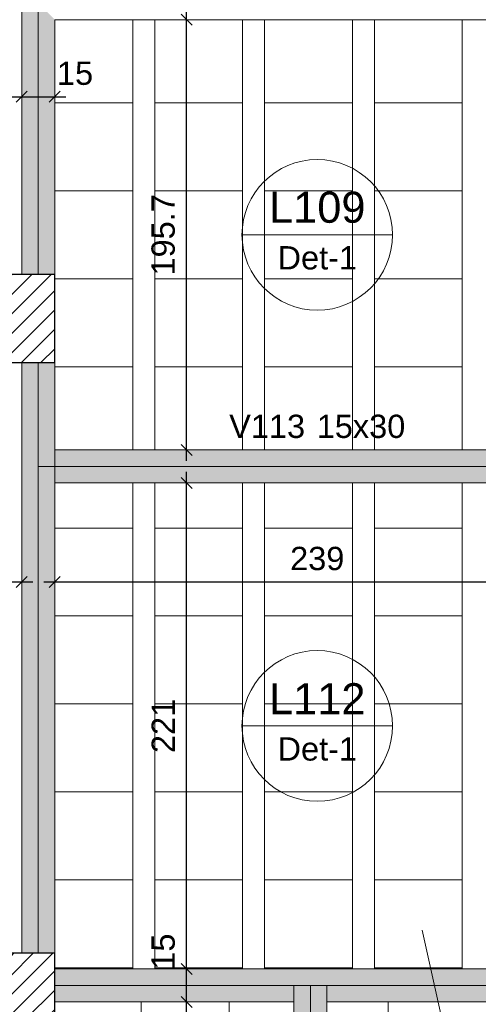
# Model space of a CAD drawing. Header units: millimetres. Extents: x 0 to 119, y 0 to 84.
# Tile 24 of 35: x 69.38 to 73.55, y 40.75 to 49.71. Entities that reach past the tile are written whole.
import ezdxf

# ---------------------------------------------------------------- set-up
doc = ezdxf.new("R2010")
doc.units = ezdxf.units.MM
doc.header["$MEASUREMENT"] = 0
doc.linetypes.add('DASHDOT', pattern=[2.54, 1.27, -0.635, 0, -0.635])
doc.linetypes.add('NULL', pattern=[0])
doc.layers.get('0').update_dxf_attribs({"lineweight": 18})
for name, color, linetype, lineweight in [('FO-Cortes', 9, 'DASHDOT', 5), ('FO-Cotas', 5, 'Continuous', 5), ('FO-Eixos', 5, 'Continuous', 5), ('FO-Hachura pilar que passa', 19, 'Continuous', 5), ('FO-Hachura viga', 43, 'Continuous', 5), ('FO-Hachuras das lajes', 1, 'Continuous', 20), ('FO-Pilares', 4, 'Continuous', 30), ('FO-Textos das lajes', 3, 'Continuous', 20), ('FO-Textos das vigas', 7, 'Continuous', 5), ('FO-Vigas', 1, 'Continuous', 20)]:
    doc.layers.add(name, color=color, linetype=linetype, lineweight=lineweight)
doc.styles.add('Arial', font='txt')
doc.dimstyles.new('UM_50.000000', dxfattribs={"dimtxt": 0.18, "dimasz": 0.1, "dimexe": 0.1, "dimexo": 0.2, "dimgap": 0, "dimtad": 1, "dimtih": 1, "dimtoh": 1, "dimdec": 1, "dimlfac": 50, "dimzin": 0, "dimdsep": 46, "dimtxsty": 'Standard', "dimcen": 0.09, "dimdle": 0.1, "dimadec": 1, "dimazin": 2, "dimtfac": 1, "dimtdec": 4, "dimtofl": 0, "dimtmove": 0, "dimatfit": 3, "dimfxl": 1, "dimtolj": 1, "dimarcsym": 0})

# ---------------------------------------------------------------- blocks, each defined once
blk = doc.blocks.new('_Oblique')
at = {"color": 0, "linetype": 'ByBlock', "lineweight": -2}
blk.add_line((-0.5, -0.5), (0.5, 0.5), dxfattribs=at)
blk = doc.blocks.new('*D106')
at = {"layer": 'Defpoints', "color": 0}
for p in [(68.6142, 44.593), (69.3946, 44.593), (69.3946, 44.593)]:
    blk.add_point(p, dxfattribs=at)
at = {"layer": 'FO-Cotas', "color": 0, "lineweight": -2}
blk.add_line((68.5142, 44.593), (69.4946, 44.593), dxfattribs=at)
at = {"layer": 'FO-Cotas', "color": 0, "lineweight": -2, "xscale": 0.1, "yscale": 0.1, "zscale": 0.1, "rotation": 180}
blk.add_blockref('_Oblique', (68.6142, 44.593), dxfattribs=at)
at = {"layer": 'FO-Cotas', "color": 0, "lineweight": -2, "xscale": 0.1, "yscale": 0.1, "zscale": 0.1}
blk.add_blockref('_Oblique', (69.3946, 44.593), dxfattribs=at)
at = {"layer": 'FO-Cotas', "color": 7, "insert": (69.0044, 44.8048), "char_height": 0.2118, "attachment_point": 5, "rotation": 0.00573, "style": 'Arial'}
blk.add_mtext('\\A1;39', dxfattribs=at)
blk = doc.blocks.new('*D107')
at = {"layer": 'Defpoints', "color": 0}
for p in [(69.6946, 44.593), (74.4746, 44.593), (74.4746, 44.593)]:
    blk.add_point(p, dxfattribs=at)
at = {"layer": 'FO-Cotas', "color": 0, "lineweight": -2}
blk.add_line((69.5946, 44.593), (74.5746, 44.593), dxfattribs=at)
at = {"layer": 'FO-Cotas', "color": 0, "lineweight": -2, "xscale": 0.1, "yscale": 0.1, "zscale": 0.1, "rotation": 180}
blk.add_blockref('_Oblique', (69.6946, 44.593), dxfattribs=at)
at = {"layer": 'FO-Cotas', "color": 0, "lineweight": -2, "xscale": 0.1, "yscale": 0.1, "zscale": 0.1}
blk.add_blockref('_Oblique', (74.4746, 44.593), dxfattribs=at)
at = {"layer": 'FO-Cotas', "color": 7, "insert": (72.0846, 44.8048), "char_height": 0.2118, "attachment_point": 5, "rotation": 0.00573, "style": 'Arial'}
blk.add_mtext('\\A1;239', dxfattribs=at)
blk = doc.blocks.new('*D113')
at = {"layer": 'Defpoints', "color": 0}
for p in [(23.058, 49.0062), (69.3946, 49.0062), (69.3946, 49.0062)]:
    blk.add_point(p, dxfattribs=at)
at = {"layer": 'FO-Cotas', "color": 0, "lineweight": -2}
blk.add_line((22.958, 49.0062), (69.4946, 49.0062), dxfattribs=at)
at = {"layer": 'FO-Cotas', "color": 0, "lineweight": -2, "xscale": 0.1, "yscale": 0.1, "zscale": 0.1, "rotation": 180}
blk.add_blockref('_Oblique', (23.058, 49.0062), dxfattribs=at)
at = {"layer": 'FO-Cotas', "color": 0, "lineweight": -2, "xscale": 0.1, "yscale": 0.1, "zscale": 0.1}
blk.add_blockref('_Oblique', (69.3946, 49.0062), dxfattribs=at)
at = {"layer": 'FO-Cotas', "color": 7, "insert": (46.2263, 49.218), "char_height": 0.2118, "attachment_point": 5, "rotation": 0.00573, "style": 'Arial'}
blk.add_mtext('\\A1;2316.8', dxfattribs=at)
blk = doc.blocks.new('*D114')
at = {"layer": 'Defpoints', "color": 0}
for p in [(69.3946, 49.0062), (69.6946, 49.0062), (69.6946, 49.0062)]:
    blk.add_point(p, dxfattribs=at)
at = {"layer": 'FO-Cotas', "color": 0, "lineweight": -2}
blk.add_line((69.2946, 49.0062), (69.7946, 49.0062), dxfattribs=at)
at = {"layer": 'FO-Cotas', "color": 0, "lineweight": -2, "xscale": 0.1, "yscale": 0.1, "zscale": 0.1, "rotation": 180}
blk.add_blockref('_Oblique', (69.3946, 49.0062), dxfattribs=at)
at = {"layer": 'FO-Cotas', "color": 0, "lineweight": -2, "xscale": 0.1, "yscale": 0.1, "zscale": 0.1}
blk.add_blockref('_Oblique', (69.6946, 49.0062), dxfattribs=at)
at = {"layer": 'FO-Cotas', "color": 7, "insert": (69.8799, 49.218), "char_height": 0.2118, "attachment_point": 5, "rotation": 0.00573, "style": 'Arial'}
blk.add_mtext('\\A1;15', dxfattribs=at)
blk = doc.blocks.new('*D190')
at = {"layer": 'Defpoints', "color": 0}
for p in [(70.8946, 41.0734), (70.8946, 41.0734), (70.8946, 40.7734)]:
    blk.add_point(p, dxfattribs=at)
at = {"layer": 'FO-Cotas', "color": 0, "lineweight": -2}
blk.add_line((70.8946, 40.6734), (70.8946, 41.1734), dxfattribs=at)
at = {"layer": 'FO-Cotas', "color": 0, "lineweight": -2, "xscale": 0.1, "yscale": 0.1, "zscale": 0.1}
for p, rotation in [((70.8946, 41.0734), 90), ((70.8946, 40.7734), 270)]:
    blk.add_blockref('_Oblique', p, dxfattribs=dict(at, rotation=rotation))
at = {"layer": 'FO-Cotas', "color": 7, "insert": (70.6828, 41.2307), "char_height": 0.2118, "attachment_point": 5, "rotation": 90, "style": 'Arial'}
blk.add_mtext('\\A1;15', dxfattribs=at)
blk = doc.blocks.new('*D191')
at = {"layer": 'Defpoints', "color": 0}
for p in [(70.8946, 45.493), (70.8946, 45.493), (70.8946, 41.0734)]:
    blk.add_point(p, dxfattribs=at)
at = {"layer": 'FO-Cotas', "color": 0, "lineweight": -2}
blk.add_line((70.8946, 40.9734), (70.8946, 45.593), dxfattribs=at)
at = {"layer": 'FO-Cotas', "color": 0, "lineweight": -2, "xscale": 0.1, "yscale": 0.1, "zscale": 0.1}
for p, rotation in [((70.8946, 45.493), 90), ((70.8946, 41.0734), 270)]:
    blk.add_blockref('_Oblique', p, dxfattribs=dict(at, rotation=rotation))
at = {"layer": 'FO-Cotas', "color": 7, "insert": (70.6828, 43.2832), "char_height": 0.2118, "attachment_point": 5, "rotation": 90, "style": 'Arial'}
blk.add_mtext('\\A1;221', dxfattribs=at)
blk = doc.blocks.new('*D192')
at = {"layer": 'Defpoints', "color": 0}
for p in [(70.8946, 49.7062), (70.8946, 49.7062), (70.8946, 45.793)]:
    blk.add_point(p, dxfattribs=at)
at = {"layer": 'FO-Cotas', "color": 0, "lineweight": -2}
blk.add_line((70.8946, 45.693), (70.8946, 49.8062), dxfattribs=at)
at = {"layer": 'FO-Cotas', "color": 0, "lineweight": -2, "xscale": 0.1, "yscale": 0.1, "zscale": 0.1}
for p, rotation in [((70.8946, 49.7062), 90), ((70.8946, 45.793), 270)]:
    blk.add_blockref('_Oblique', p, dxfattribs=dict(at, rotation=rotation))
at = {"layer": 'FO-Cotas', "color": 7, "insert": (70.6828, 47.7496), "char_height": 0.2118, "attachment_point": 5, "rotation": 90, "style": 'Arial'}
blk.add_mtext('\\A1;195.7', dxfattribs=at)
blk = doc.blocks.new('*D193')
at = {"layer": 'Defpoints', "color": 0}
for p in [(70.8946, 50.0062), (70.8946, 50.0062), (70.8946, 49.7062)]:
    blk.add_point(p, dxfattribs=at)
at = {"layer": 'FO-Cotas', "color": 0, "lineweight": -2}
blk.add_line((70.8946, 49.6062), (70.8946, 50.1062), dxfattribs=at)
at = {"layer": 'FO-Cotas', "color": 0, "lineweight": -2, "xscale": 0.1, "yscale": 0.1, "zscale": 0.1}
for p, rotation in [((70.8946, 50.0062), 90), ((70.8946, 49.7062), 270)]:
    blk.add_blockref('_Oblique', p, dxfattribs=dict(at, rotation=rotation))
at = {"layer": 'FO-Cotas', "color": 7, "insert": (70.6828, 50.1635), "char_height": 0.2118, "attachment_point": 5, "rotation": 90, "style": 'Arial'}
blk.add_mtext('\\A1;15', dxfattribs=at)

msp = doc.modelspace()

# ---------------------------------------------------------------- hatches: boundary and pattern name
at = {"layer": 'FO-Hachura pilar que passa', "linetype": 'Continuous'}
h = msp.add_hatch(dxfattribs=at)
h.set_pattern_fill('ANSI31', color=19, style=0)
h.paths.add_polyline_path([(69.2946, 46.5882), (69.4946, 46.5882), (69.6946, 46.5882), (69.6946, 46.9882), (69.6946, 47.3882), (69.4946, 47.3882), (69.2946, 47.3882), (69.2946, 46.9882)])
h = msp.add_hatch(dxfattribs=at)
h.set_pattern_fill('ANSI31', color=19, style=0)
h.paths.add_polyline_path([(69.2946, 40.6152), (69.4946, 40.6152), (69.6946, 40.6152), (69.6946, 40.9152), (69.6946, 41.2152), (69.4946, 41.2152), (69.2946, 41.2152), (69.2946, 40.9152)])
at = {"layer": 'FO-Hachura viga', "linetype": 'Continuous'}
for points in [[(69.6946, 49.7064), (69.6946, 49.7064), (69.5446, 49.8564), (69.3946, 49.8564), (69.3946, 47.3882), (69.6946, 47.3882), (69.6946, 49.7064)], [(69.6946, 46.5882), (69.6946, 46.5882), (69.3946, 46.5882), (69.3946, 45.643), (69.6946, 45.643), (69.6946, 46.5882)], [(72.5946, 45.793), (72.5946, 45.793), (69.6946, 45.793), (69.5446, 45.643), (69.6946, 45.493), (72.5946, 45.493), (72.5946, 45.793)], [(74.4746, 45.793), (74.4746, 45.793), (72.5946, 45.793), (72.5946, 45.493), (74.4746, 45.493), (74.4746, 45.793)], [(69.6946, 45.643), (69.6946, 45.643), (69.3944, 45.643), (69.3944, 41.2154), (69.6946, 41.2154), (69.6946, 45.643)], [(72.0218, 40.9234), (72.0218, 40.9234), (72.0218, 41.0734), (69.6946, 41.0734), (69.6946, 40.7734), (71.8718, 40.7734), (72.0218, 40.9234)], [(74.4746, 41.0734), (74.4746, 41.0734), (72.0218, 41.0734), (72.0218, 40.9234), (72.1718, 40.7734), (74.4746, 40.7734), (74.4746, 41.0734)], [(72.1718, 40.9234), (72.1718, 40.9234), (71.8718, 40.9234), (71.8718, 40.7734), (72.1718, 40.7734), (72.1718, 40.9234)], [(72.1718, 40.7734), (72.1718, 40.7734), (71.8718, 40.7734), (71.8718, 37.513), (72.1718, 37.513), (72.1718, 40.7734)]]:
    msp.add_hatch(color=43, dxfattribs=at).paths.add_polyline_path(points)

# ---------------------------------------------------------------- linework, layer by layer
at = {"layer": 'FO-Cortes', "linetype": 'Continuous', "ltscale": 0.2}
msp.add_line((73.0393, 41.4255), (73.4972, 39.3714), dxfattribs=at)
msp.add_line((73.0393, 41.4255), (73.4972, 39.3714), dxfattribs=at)
at = {"layer": 'FO-Eixos'}
for p, q in [((69.5446, 47.3882), (69.5446, 49.8562)), ((69.5446, 45.643), (69.5446, 46.5882)), ((69.5446, 41.2152), (69.5446, 45.643)), ((69.5446, 45.643), (72.5946, 45.643)), ((72.5946, 45.643), (74.4746, 45.643)), ((69.6946, 40.9234), (72.0218, 40.9234)), ((72.0218, 40.9234), (74.4746, 40.9234)), ((72.0218, 40.7734), (72.0218, 40.9234)), ((72.0218, 37.513), (72.0218, 40.7734))]:
    msp.add_line(p, q, dxfattribs=at)
for points in [[(69.695, 48.9492), (70.405, 48.9492), (70.405, 49.7062)], [(70.605, 49.7062), (70.605, 48.9492), (71.405, 48.9492), (71.405, 49.7062)], [(71.605, 49.7062), (71.605, 48.9492), (72.405, 48.9492), (72.405, 49.7062)], [(72.605, 49.7062), (72.605, 48.9492), (73.405, 48.9492), (73.405, 49.7062)], [(69.695, 48.1492), (70.405, 48.1492), (70.405, 48.9492), (69.695, 48.9492)], [(69.695, 47.3492), (70.405, 47.3492), (70.405, 48.1492), (69.695, 48.1492)], [(69.695, 46.5492), (70.405, 46.5492), (70.405, 47.3492), (69.695, 47.3492)], [(70.405, 45.7932), (70.405, 46.5492), (69.695, 46.5492)], [(71.405, 45.7932), (71.405, 46.5492), (70.605, 46.5492), (70.605, 45.7932)], [(72.405, 45.7932), (72.405, 46.5492), (71.605, 46.5492), (71.605, 45.7932)], [(73.405, 45.7932), (73.405, 46.5492), (72.605, 46.5492), (72.605, 45.7932)], [(69.695, 45.0832), (70.405, 45.0832), (70.405, 45.4932)], [(70.605, 45.4932), (70.605, 45.0832), (71.405, 45.0832), (71.405, 45.4932)], [(71.605, 45.4932), (71.605, 45.0832), (72.405, 45.0832), (72.405, 45.4932)], [(72.605, 45.4932), (72.605, 45.0832), (73.405, 45.0832), (73.405, 45.4932)], [(69.695, 44.2832), (70.405, 44.2832), (70.405, 45.0832), (69.695, 45.0832)], [(69.695, 43.4832), (70.405, 43.4832), (70.405, 44.2832), (69.695, 44.2832)], [(69.695, 42.6832), (70.405, 42.6832), (70.405, 43.4832), (69.695, 43.4832)], [(69.695, 41.8832), (70.405, 41.8832), (70.405, 42.6832), (69.695, 42.6832)], [(69.695, 41.0832), (70.405, 41.0832), (70.405, 41.0732), (70.405, 41.8832), (69.695, 41.8832)], [(69.695, 40.3432), (70.483, 40.3432), (70.483, 40.7732)], [(70.483, 40.7732), (70.483, 40.3432), (71.283, 40.3432), (71.283, 40.7732)], [(71.283, 40.7732), (71.283, 40.3432), (71.872, 40.3432)]]:
    msp.add_lwpolyline(points, dxfattribs=at)
for points in [[(71.405, 48.1492), (71.405, 48.9492), (70.605, 48.9492), (70.605, 48.1492), (71.405, 48.1492)], [(72.405, 48.1492), (72.405, 48.9492), (71.605, 48.9492), (71.605, 48.1492), (72.405, 48.1492)], [(73.405, 48.1492), (73.405, 48.9492), (72.605, 48.9492), (72.605, 48.1492), (73.405, 48.1492)], [(71.405, 47.3492), (71.405, 48.1492), (70.605, 48.1492), (70.605, 47.3492), (71.405, 47.3492)], [(72.405, 47.3492), (72.405, 48.1492), (71.605, 48.1492), (71.605, 47.3492), (72.405, 47.3492)], [(73.405, 47.3492), (73.405, 48.1492), (72.605, 48.1492), (72.605, 47.3492), (73.405, 47.3492)], [(71.405, 46.5492), (71.405, 47.3492), (70.605, 47.3492), (70.605, 46.5492), (71.405, 46.5492)], [(72.405, 46.5492), (72.405, 47.3492), (71.605, 47.3492), (71.605, 46.5492), (72.405, 46.5492)], [(73.405, 46.5492), (73.405, 47.3492), (72.605, 47.3492), (72.605, 46.5492), (73.405, 46.5492)], [(71.405, 44.2832), (71.405, 45.0832), (70.605, 45.0832), (70.605, 44.2832), (71.405, 44.2832)], [(72.405, 44.2832), (72.405, 45.0832), (71.605, 45.0832), (71.605, 44.2832), (72.405, 44.2832)], [(73.405, 44.2832), (73.405, 45.0832), (72.605, 45.0832), (72.605, 44.2832), (73.405, 44.2832)], [(71.405, 43.4832), (71.405, 44.2832), (70.605, 44.2832), (70.605, 43.4832), (71.405, 43.4832)], [(72.405, 43.4832), (72.405, 44.2832), (71.605, 44.2832), (71.605, 43.4832), (72.405, 43.4832)], [(73.405, 43.4832), (73.405, 44.2832), (72.605, 44.2832), (72.605, 43.4832), (73.405, 43.4832)], [(71.405, 42.6832), (71.405, 43.4832), (70.605, 43.4832), (70.605, 42.6832), (71.405, 42.6832)], [(72.405, 42.6832), (72.405, 43.4832), (71.605, 43.4832), (71.605, 42.6832), (72.405, 42.6832)], [(73.405, 42.6832), (73.405, 43.4832), (72.605, 43.4832), (72.605, 42.6832), (73.405, 42.6832)], [(71.405, 41.8832), (71.405, 42.6832), (70.605, 42.6832), (70.605, 41.8832), (71.405, 41.8832)], [(72.405, 41.8832), (72.405, 42.6832), (71.605, 42.6832), (71.605, 41.8832), (72.405, 41.8832)], [(73.405, 41.8832), (73.405, 42.6832), (72.605, 42.6832), (72.605, 41.8832), (73.405, 41.8832)], [(71.405, 41.0832), (71.405, 41.8832), (70.605, 41.8832), (70.605, 41.0832), (71.405, 41.0832)], [(72.405, 41.0832), (72.405, 41.8832), (71.605, 41.8832), (71.605, 41.0832), (72.405, 41.0832)], [(73.405, 41.0832), (73.405, 41.8832), (72.605, 41.8832), (72.605, 41.0832), (73.405, 41.0832)]]:
    msp.add_lwpolyline(points, close=True, dxfattribs=at)
at = {"layer": 'FO-Hachuras das lajes'}
for p, q in [((70.405, 45.7932), (70.405, 49.7062)), ((70.605, 45.7932), (70.605, 49.7062)), ((71.405, 45.7932), (71.405, 49.7062)), ((71.605, 45.7932), (71.605, 49.7062)), ((72.405, 45.7932), (72.405, 49.7062)), ((72.605, 45.7932), (72.605, 49.7062)), ((73.405, 45.7932), (73.405, 49.7062)), ((70.405, 41.0732), (70.405, 45.4932)), ((70.605, 41.0732), (70.605, 45.4932)), ((71.405, 41.0732), (71.405, 45.4932)), ((71.605, 41.0732), (71.605, 45.4932)), ((72.405, 41.0732), (72.405, 45.4932)), ((72.605, 41.0732), (72.605, 45.4932)), ((73.405, 41.0732), (73.405, 45.4932))]:
    msp.add_line(p, q, dxfattribs=at)
at = {"layer": 'FO-Hachuras das lajes', "linetype": 'Continuous'}
for p, q in [((72.1718, 40.7734), (73.1847, 40.7734)), ((72.1718, 40.7734), (73.1847, 40.7734)), ((72.7318, 37.513), (72.7318, 40.7734)), ((72.7318, 37.513), (72.7318, 40.7734))]:
    msp.add_line(p, q, dxfattribs=at)
at = {"layer": 'FO-Pilares'}
for points in [[(69.2946, 46.5882), (69.4946, 46.5882), (69.6946, 46.5882), (69.6946, 46.9882), (69.6946, 47.3882), (69.4946, 47.3882), (69.2946, 47.3882), (69.2946, 46.9882), (69.2946, 46.5882)], [(69.2946, 40.6152), (69.4946, 40.6152), (69.6946, 40.6152), (69.6946, 40.9152), (69.6946, 41.2152), (69.4946, 41.2152), (69.2946, 41.2152), (69.2946, 40.9152), (69.2946, 40.6152)]]:
    msp.add_lwpolyline(points, close=True, dxfattribs=at)
at = {"layer": 'FO-Textos das lajes'}
for p, q in [((71.3992, 47.7496), (72.77, 47.7496)), ((71.3992, 43.2832), (72.77, 43.2832))]:
    msp.add_line(p, q, dxfattribs=at)
for centre in [(72.0846, 47.7496), (72.0846, 43.2832)]:
    msp.add_circle(centre, 0.6854, dxfattribs=at)
at = {"layer": 'FO-Vigas'}
for p, q in [((69.3946, 47.3882), (69.3946, 49.8562)), ((69.6946, 49.7062), (74.6246, 49.7062)), ((69.6946, 47.3882), (69.6946, 49.7062)), ((69.3946, 45.643), (69.3946, 46.5882)), ((69.6946, 45.643), (69.6946, 46.5882)), ((69.6946, 45.793), (72.5946, 45.793)), ((72.5946, 45.793), (74.4746, 45.793)), ((69.3946, 41.2152), (69.3946, 45.643)), ((69.6946, 41.2152), (69.6946, 45.643)), ((69.6946, 45.493), (72.5946, 45.493)), ((72.5946, 45.493), (74.4746, 45.493)), ((69.6946, 41.0734), (72.0218, 41.0734)), ((72.0218, 41.0734), (74.4746, 41.0734)), ((71.8718, 40.7734), (71.8718, 40.9234)), ((72.1718, 40.7734), (72.1718, 40.9234)), ((69.6946, 40.7734), (71.8718, 40.7734)), ((71.8718, 37.513), (71.8718, 40.7734)), ((72.1718, 40.7734), (74.4746, 40.7734)), ((72.1718, 37.513), (72.1718, 40.7734))]:
    msp.add_line(p, q, dxfattribs=at)

# ---------------------------------------------------------------- texts
at = {"layer": 'FO-Textos das lajes', "linetype": 'NULL', "attachment_point": 8, "line_spacing_factor": 0.798, "style": 'Arial'}
for s, insert, char_height, width in [('L109', (72.085, 47.8554), 0.2824, 1.735195), ('Det-1', (72.085, 47.4321), 0.2118, 1.418281), ('L112', (72.085, 43.3894), 0.2824, 1.735195), ('Det-1', (72.085, 42.9651), 0.2118, 1.418281)]:
    msp.add_mtext(s, dxfattribs=dict(at, insert=insert, char_height=char_height, width=width))
at = {"layer": 'FO-Textos das vigas', "linetype": 'NULL', "char_height": 0.2118, "line_spacing_factor": 0.798, "style": 'Arial'}
for s, insert, width, attachment_point in [('V113', (71.974, 45.8991), 1.354561, 9), ('15x30', (72.08, 45.8991), 1.580273, 7)]:
    msp.add_mtext(s, dxfattribs=dict(at, insert=insert, width=width, attachment_point=attachment_point))

# ---------------------------------------------------------------- dimensions: what is measured, and where the dimension line sits
at = {"layer": 'FO-Cotas'}
for base, p1, p2, picture, middle in [((70.8946, 50.0062), (70.8946, 49.7062), (70.8946, 50.0062), '*D193', (70.6828, 50.1635)), ((70.8946, 49.7062), (70.8946, 45.793), (70.8946, 49.7062), '*D192', (70.6828, 47.7496)), ((70.8946, 45.493), (70.8946, 41.0734), (70.8946, 45.493), '*D191', (70.6828, 43.2832)), ((70.8946, 41.0734), (70.8946, 40.7734), (70.8946, 41.0734), '*D190', (70.6828, 41.2307))]:
    dim = msp.add_linear_dim(base=base, p1=p1, p2=p2, angle=90, dimstyle='UM_50.000000', override={"dimtxt": 0.2118, "dimasz": 0.1, "dimexe": 0.1, "dimexo": 0.2, "dimtad": 1, "dimtih": 0, "dimtoh": 0, "dimdec": 1, "dimlfac": 50, "dimzin": 8, "dimtxsty": 'Arial', "dimblk": 'Oblique', "dimblk1": 'Oblique', "dimblk2": 'Oblique', "dimsah": 1, "dimdle": 0.1, "dimse1": 1, "dimse2": 1, "dimclrt": 7, "dimadec": 1, "dimazin": 3, "dimtmove": 2, "dimldrblk": 'Oblique'}, dxfattribs=at)
    dim.commit()
    dim.dimension.update_dxf_attribs({"geometry": picture, "text_midpoint": middle, "dimtype": 160, "text_rotation": 90})
for base, p1, p2, picture, middle in [((69.3946, 49.0062), (23.058, 49.0062), (69.3946, 49.0062), '*D113', (46.2263, 49.218)), ((69.6946, 49.0062), (69.3946, 49.0062), (69.6946, 49.0062), '*D114', (69.8799, 49.218)), ((69.3946, 44.593), (68.6142, 44.593), (69.3946, 44.593), '*D106', (69.0044, 44.8048)), ((74.4746, 44.593), (69.6946, 44.593), (74.4746, 44.593), '*D107', (72.0846, 44.8048))]:
    dim = msp.add_linear_dim(base=base, p1=p1, p2=p2, dimstyle='UM_50.000000', override={"dimtxt": 0.2118, "dimasz": 0.1, "dimexe": 0.1, "dimexo": 0.2, "dimtad": 1, "dimtih": 0, "dimtoh": 0, "dimdec": 1, "dimlfac": 50, "dimzin": 8, "dimtxsty": 'Arial', "dimblk": 'Oblique', "dimblk1": 'Oblique', "dimblk2": 'Oblique', "dimsah": 1, "dimdle": 0.1, "dimse1": 1, "dimse2": 1, "dimclrt": 7, "dimadec": 1, "dimazin": 3, "dimtmove": 2, "dimldrblk": 'Oblique'}, dxfattribs=at)
    dim.commit()
    dim.dimension.update_dxf_attribs({"geometry": picture, "text_midpoint": middle, "dimtype": 160, "text_rotation": 0.00573})

doc.saveas('drawing.dxf')
